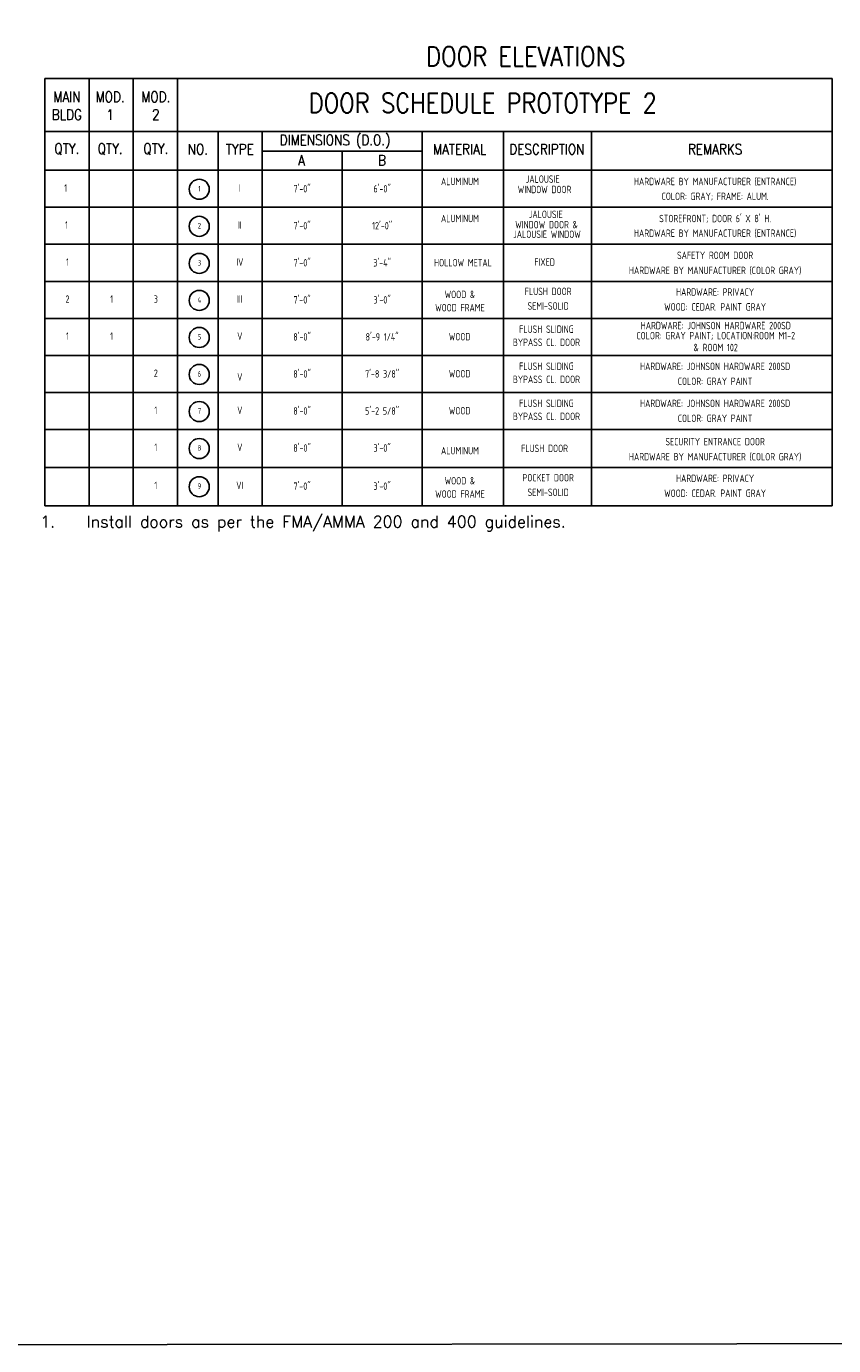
# Model space of a CAD drawing. Header units: inches. Extents: x -3803 to 30266, y -3756 to 4522.
# Tile 5 of 47: x 26542 to 26890, y 182 to 751. Entities that reach past the tile are written whole.
import ezdxf
from ezdxf.enums import TextEntityAlignment as Align

# ---------------------------------------------------------------- set-up
doc = ezdxf.new("R2010")
doc.units = ezdxf.units.IN
doc.header["$LTSCALE"] = 0.011
doc.header["$MEASUREMENT"] = 0
doc.layers.get('0').update_dxf_attribs({"linetype": 'CONTINUOUS'})
doc.layers.get('Defpoints').update_dxf_attribs({"linetype": 'CONTINUOUS'})
for name, color, linetype in [('G-SYMB', 1, 'CONTINUOUS'), ('SCHEDULE', 7, 'CONTINUOUS'), ('TEXT', 2, 'CONTINUOUS'), ('TXT', 2, 'CONTINUOUS')]:
    doc.layers.add(name, color=color, linetype=linetype)
doc.styles.add('ROMANS', font='romans.shx')
doc.styles.add('SCHED-INFO', font='romans.shx', dxfattribs={"width": 0.85, "height": 4})
doc.styles.add('SCHED-TITLE', font='romans.shx', dxfattribs={"width": 0.85, "height": 7.5})
doc.styles.add('SMA', font='archstyl.shx', dxfattribs={"width": 0.8, "height": 0.0625})
doc.styles.add('style1', font='archstyl.shx')

# ---------------------------------------------------------------- blocks, each defined once
blk = doc.blocks.new('AINC-DOORID')
at = {"layer": 'G-SYMB'}
blk.add_circle((0, 0), 0.167, dxfattribs=at)
at = {"layer": 'G-SYMB', "color": 4, "linetype": 'Continuous', "style": 'SMA', "width": 0.75}
blk.add_attdef('DNUM', text='', height=0.0938, dxfattribs=at).set_placement((0.003, 0.01), align=Align.MIDDLE)

msp = doc.modelspace()

# ---------------------------------------------------------------- linework, layer by layer
at = {"layer": 'Defpoints', "ltscale": 10}
msp.add_lwpolyline([(26234.5080867, 3241.8957062), (28197.926591, 3241.8957062), (28197.926591, 184.7981224), (26234.5080867, 182.4597098)], close=True, dxfattribs=at)
at = {"layer": 'SCHEDULE', "color": 1}
for p, q in [((26550.1499299, 728.3443801), (26889.2852065, 728.3443801)), ((26550.1499299, 624.9936944), (26550.1499299, 728.3443801)), ((26569.1699658, 624.9936944), (26569.1699658, 728.3443801)), ((26588.1900017, 624.9936944), (26588.1900017, 728.3443801)), ((26607.2100375, 624.9936944), (26607.2100375, 728.3443801)), ((26889.2852065, 624.9936944), (26889.2852065, 728.3443801)), ((26550.1499299, 705.5355137), (26889.2852065, 705.5355137)), ((26624.7084664, 624.9936944), (26624.7084664, 705.5355137)), ((26643.7285023, 624.9936944), (26643.7285023, 705.5355137)), ((26712.7015832, 624.9936944), (26712.7015832, 705.5355137)), ((26747.5986858, 624.9936944), (26747.5986858, 705.5355137)), ((26785.6385082, 624.9936944), (26785.6385082, 705.5355137)), ((26643.7285023, 697.0289201), (26712.7015832, 697.0289201)), ((26678.2150427, 697.0289201), (26678.2150427, 624.9936944)), ((26550.1499299, 688.8165245), (26889.2852065, 688.8165245)), ((26550.1499299, 544.2398412), (26550.1499299, 624.9936944)), ((26569.1699658, 544.2398412), (26569.1699658, 624.9936944)), ((26588.1900017, 544.2398412), (26588.1900017, 624.9936944)), ((26607.2100375, 544.2398412), (26607.2100375, 624.9936944)), ((26624.7084664, 544.2398412), (26624.7084664, 624.9936944)), ((26643.7285023, 544.2398412), (26643.7285023, 624.9936944)), ((26678.2150427, 624.9936944), (26678.2150427, 544.2398412)), ((26712.7015832, 544.2398412), (26712.7015832, 624.9936944)), ((26747.5986858, 544.2398412), (26747.5986858, 624.9936944)), ((26785.6385082, 544.2398412), (26785.6385082, 624.9936944)), ((26889.2852065, 544.2398412), (26889.2852065, 624.9936944)), ((26550.1499299, 544.2398412), (26889.2852065, 544.2398412))]:
    msp.add_line(p, q, dxfattribs=at)
at = {"layer": 'SCHEDULE', "color": 8}
for p, q in [((26550.1499299, 672.860817), (26889.2852065, 672.860817)), ((26550.1499299, 656.9051094), (26889.2852065, 656.9051094)), ((26550.1499299, 640.9494019), (26889.2852065, 640.9494019)), ((26550.1499299, 624.9936944), (26889.2852065, 624.9936944)), ((26550.1499299, 609.0379869), (26889.2852065, 609.0379869)), ((26550.1499299, 593.0822793), (26889.2852065, 593.0822793)), ((26550.1499299, 577.1265718), (26889.2852065, 577.1265718)), ((26550.1499299, 560.6832065), (26889.2852065, 560.6832065))]:
    msp.add_line(p, q, dxfattribs=at)

# ---------------------------------------------------------------- block references
at = {"xscale": 25.87416126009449, "yscale": 25.87416126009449, "zscale": 25.87416126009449}
for p, values in [((26616.6155756, 680.6042641), {'DNUM': '1'}), ((26616.6155756, 664.6485566), {'DNUM': '2'}), ((26616.6155756, 648.6928491), {'DNUM': '3'}), ((26616.6155756, 632.7371415), {'DNUM': '4'}), ((26616.6155756, 616.781434), {'DNUM': '5'}), ((26616.6155756, 600.8257265), {'DNUM': '6'}), ((26616.6155756, 584.870019), {'DNUM': '7'}), ((26616.6155756, 568.9143114), {'DNUM': '8'}), ((26616.6155756, 552.4709461), {'DNUM': '9'})]:
    msp.add_blockref('AINC-DOORID', p, dxfattribs=at).add_auto_attribs(values)

# ---------------------------------------------------------------- texts
at = {"layer": 'SCHEDULE', "color": 5, "style": 'SCHED-TITLE', "width": 0.85}
for s, p in [('DOOR ELEVATIONS', (26757.259303, 737.8496114)), ('DOOR SCHEDULE PROTOTYPE 2', (26738.7376041, 717.7527184))]:
    msp.add_text(s, height=8.383216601, dxfattribs=at).set_placement(p, align=Align.MIDDLE)
at = {"layer": 'SCHEDULE', "style": 'SCHED-INFO', "width": 0.85}
for s, height, p in [('MAIN', 4.47104885, (26559.6029177, 720.4411599)), ('MOD.', 4.47104885, (26578.2292062, 720.4411599)), ('MOD.', 4.47104885, (26597.9137664, 720.4411599)), ('BLDG', 4.47104885, (26559.6029177, 712.7436664)), ('1', 4.4710489, (26578.2292062, 712.7436664)), ('2', 4.4710489, (26597.9137664, 712.7436664)), ('DIMENSIONS (D.O.)', 4.471048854, (26675.0717883, 701.5253243)), ('QTY.', 4.47104885, (26559.6029177, 697.8795504)), ('QTY.', 4.47104885, (26578.2292062, 697.8795504)), ('QTY.', 4.47104885, (26597.9137664, 697.8795504)), ('NO.', 4.47104885, (26616.0383402, 697.8795504)), ('TYPE', 4.47104885, (26634.0930585, 697.8795504)), ('MATERIAL', 4.47104885, (26728.7943789, 697.8795504)), ('DESCRIPTION', 4.471048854, (26766.3349264, 697.8795504)), ('REMARKS', 4.47104885, (26838.8080184, 697.8795504)), ('A', 4.4710489, (26660.6054361, 693.100762)), ('B', 4.4710489, (26695.3244771, 693.100762))]:
    msp.add_text(s, height=height, dxfattribs=at).set_placement(p, align=Align.MIDDLE)
at = {"layer": 'TEXT', "style": 'style1', "width": 0.85}
for s, height, p in [('1', 3.2008638, (26559.075774, 681.1640453)), ('I', 3.2008638, (26634.0930585, 681.1640453)), ('7\'-0"', 3.20086379, (26660.896482, 681.1640453)), ('6\'-0"', 3.20086379, (26695.3830224, 681.1640453)), ('ALUMINUM', 3.20086379, (26728.9015272, 683.9778463)), ('WINDOW DOOR', 3.200863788, (26765.359792, 680.5269439)), ('JALOUSIE ', 3.20086379, (26765.359792, 684.9867047)), ('HARDWARE BY MANUFACTURER (ENTRANCE)', 3.200863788, (26838.8080184, 683.9778463)), ('COLOR: GRAY; FRAME: ALUM.', 3.200863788, (26838.8080184, 677.4754358)), ('JALOUSIE ', 3.20086379, (26766.6685513, 669.8217883)), ('1', 3.2008638, (26559.4362589, 665.2083377)), ('II', 3.20086379, (26634.0930585, 665.2083377)), ('7\'-0"', 3.20086379, (26660.896482, 665.2083377)), ('12\'-0"', 3.20086379, (26695.3830224, 665.2083377)), ('ALUMINUM', 3.20086379, (26728.9015272, 668.0221388)), ('WINDOW DOOR &', 3.200863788, (26766.210451, 665.3620274)), ("STOREFRONT; DOOR 6' X 8' H.", 3.200863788, (26838.8080184, 668.2079704)), ('JALOUSIE WINDOW', 3.200863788, (26766.4045404, 661.2436551)), ('HARDWARE BY MANUFACTURER (ENTRANCE)', 3.200863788, (26838.8080184, 661.7055599)), ('SAFETY ROOM DOOR', 3.200863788, (26838.8080184, 652.1614305)), ('1', 3.2008638, (26559.8736947, 649.2526302)), ('IV', 3.20086379, (26634.0930585, 649.2526302)), ('7\'-0"', 3.20086379, (26660.896482, 649.2526302)), ('3\'-4"', 3.20086379, (26695.3830224, 649.2526302)), ('HOLLOW METAL', 3.200863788, (26730.2026274, 648.9920551)), ('FIXED', 3.20086379, (26765.359792, 649.2526302)), ('HARDWARE BY MANUFACTURER (COLOR GRAY)', 3.200863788, (26838.8080184, 645.65902)), ('WOOD &', 3.20086379, (26728.9015272, 635.3165708)), ('FLUSH DOOR', 3.20086379, (26766.9078021, 636.6207273)), ('HARDWARE: PRIVACY', 3.200863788, (26838.8080184, 636.3536086)), ('2', 3.2008638, (26559.8736947, 633.2969227)), ('1', 3.2008638, (26578.8937306, 633.2969227)), ('3', 3.2008638, (26597.9137664, 633.2969227)), ('III', 3.20086379, (26634.0930585, 633.2969227)), ('7\'-0"', 3.20086379, (26660.896482, 633.2969227)), ('3\'-0"', 3.20086379, (26695.3830224, 633.2969227)), ('WOOD FRAME', 3.20086379, (26728.9015272, 629.6083132)), ('SEMI-SOLID', 3.20086379, (26766.9078021, 630.3476168)), ('WOOD: CEDAR. PAINT GRAY', 3.200863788, (26838.8080184, 629.9477228)), ('8\'-0"', 3.20086379, (26660.896482, 617.3412152)), ('8\'-9 1/4"', 3.20086379, (26695.3830224, 617.3412152)), ('FLUSH SLIDING', 3.200863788, (26766.16118, 620.344882)), ('COLOR: GRAY PAINT; LOCATION:ROOM M1-2', 3.200863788, (26839.0924337, 617.4532598)), ('HARDWARE: JOHNSON HARDWARE 200SD', 3.200863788, (26839.0924337, 621.9103988)), ('1', 3.2008638, (26559.8736947, 617.3412152)), ('1', 3.2008638, (26578.8937306, 617.3412152)), ('V', 3.2008638, (26634.0930585, 617.3412152)), ('WOOD', 3.20086379, (26728.7843512, 617.1110647)), ('BYPASS CL. DOOR', 3.200863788, (26766.16118, 614.6927925)), ('& ROOM 102', 3.20086379, (26839.0924337, 612.4495736)), ('2', 3.2008638, (26597.9137664, 601.3855076)), ('8\'-0"', 3.20086379, (26660.896482, 601.3855076)), ('7\'-8 3/8"', 3.20086379, (26695.3830224, 601.3855076)), ('WOOD', 3.20086379, (26728.7843512, 601.1553571)), ('FLUSH SLIDING', 3.200863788, (26766.16118, 604.3891745)), ('HARDWARE: JOHNSON HARDWARE 200SD', 3.200863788, (26838.8080184, 604.3198149)), ('V', 3.2008638, (26634.0930585, 599.7850757)), ('BYPASS CL. DOOR', 3.200863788, (26766.16118, 598.737085)), ('COLOR: GRAY PAINT', 3.200863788, (26838.8080184, 597.9139292)), ('1', 3.2008638, (26597.9137664, 585.4298001)), ('V', 3.2008638, (26634.0930585, 585.4298001)), ('8\'-0"', 3.20086379, (26660.896482, 585.4298001)), ('5\'-2 5/8"', 3.20086379, (26695.3830224, 585.4298001)), ('WOOD', 3.20086379, (26728.7843512, 585.1996496)), ('FLUSH SLIDING', 3.200863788, (26766.16118, 588.4334669)), ('HARDWARE: JOHNSON HARDWARE 200SD', 3.200863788, (26838.8080184, 588.3641074)), ('BYPASS CL. DOOR', 3.200863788, (26766.16118, 582.7813774)), ('COLOR: GRAY PAINT', 3.200863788, (26838.8080184, 581.9582217)), ('1', 3.2008638, (26597.9137664, 569.4740926)), ('V', 3.2008638, (26634.0930585, 569.4740926)), ('8\'-0"', 3.20086379, (26660.896482, 569.4740926)), ('3\'-0"', 3.20086379, (26695.3830224, 569.4740926)), ('ALUMINUM', 3.20086379, (26728.9015272, 567.998981)), ('FLUSH DOOR', 3.20086379, (26765.359792, 568.9864348)), ('SECURITY ENTRANCE DOOR', 3.200863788, (26838.8080184, 571.8952351)), ('HARDWARE BY MANUFACTURER (COLOR GRAY)', 3.200863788, (26838.8080184, 565.3928246)), ('WOOD &', 3.20086379, (26728.9015272, 555.0503754)), ('POCKET DOOR', 3.200863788, (26766.9078021, 556.3545318)), ('HARDWARE: PRIVACY', 3.200863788, (26838.8080184, 556.0874132)), ('1', 3.2008638, (26597.9137664, 553.0307273)), ('VI', 3.20086379, (26634.0930585, 553.0307273)), ('7\'-0"', 3.20086379, (26660.896482, 553.0307273)), ('3\'-0"', 3.20086379, (26695.3830224, 553.0307273)), ('WOOD FRAME', 3.20086379, (26728.9015272, 549.3421178)), ('SEMI-SOLID', 3.20086379, (26766.9078021, 550.0814213)), ('WOOD: CEDAR. PAINT GRAY', 3.200863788, (26838.8080184, 549.6815274))]:
    msp.add_text(s, height=height, dxfattribs=at).set_placement(p, align=Align.MIDDLE)
at = {"layer": 'TXT', "insert": (26548.116329, 536.5704293), "char_height": 5, "width": 367.523761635, "attachment_point": 4, "style": 'ROMANS'}
msp.add_mtext('{\\L\\P\\pxi-2.14286,l3.14286,t3.14286;}1.^IInstall doors as per the FMA/AMMA 200 and 400 guidelines.\\P\\pi0,l0,tz;  ', dxfattribs=at)

doc.saveas('drawing.dxf')
